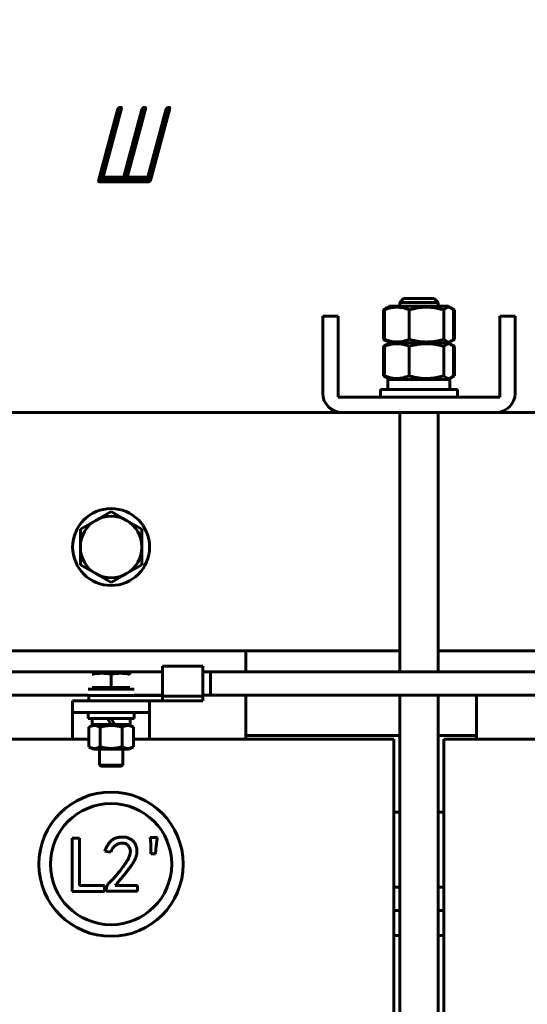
# Model space of a CAD drawing. Header units: millimetres. Extents: x 0 to 297, y 0 to 420.
# Tile 6 of 13: x 163 to 196, y 165 to 229. Entities that reach past the tile are written whole.
import ezdxf

# ---------------------------------------------------------------- set-up
doc = ezdxf.new("R2010")
doc.units = ezdxf.units.MM
doc.linetypes.add('K5LT_BASIC', pattern=[0])
doc.linetypes.add('K5LT_THIN', pattern=[0])
doc.layers.add('Системный слой', color=7, linetype='Continuous')
doc.styles.add('KDIMTEXTSTYLE', font='GOST_AU.SHX', dxfattribs={"width": 0.96, "oblique": 15, "height": 5})
doc.dimstyles.new('KDIMSTYLE (0.25)', dxfattribs={"dimtxt": 5, "dimasz": 1, "dimexe": 2, "dimexo": 0, "dimgap": 1, "dimtad": 1, "dimlfac": 4, "dimtxsty": 'KDIMTEXTSTYLE', "dimsah": 1, "dimcen": 0, "dimdle": 1, "dimadec": 0, "dimazin": 0, "dimtfac": 0.667, "dimtmove": 0, "dimatfit": 3, "dimfxl": 1, "dimtvp": 1, "dimtolj": 1, "dimtzin": 0, "dimarcsym": 0})

# ---------------------------------------------------------------- blocks, each defined once
blk = doc.blocks.new('U3')
at = {"layer": 'Системный слой', "color": 150, "linetype": 'K5LT_BASIC', "lineweight": 60, "true_color": 0x0080ff}
for p, q in [((191.263, 206.249), (191.211, 206.224)), ((191.315, 206.275), (191.263, 206.249)), ((191.366, 206.304), (191.315, 206.275))]:
    blk.add_line(p, q, dxfattribs=at)
blk = doc.blocks.new('U4')
at = {"layer": 'Системный слой', "color": 150, "linetype": 'K5LT_BASIC', "lineweight": 60, "true_color": 0x0080ff}
for p, q in [((186.799, 206.275), (186.747, 206.304)), ((186.85, 206.249), (186.799, 206.275)), ((186.902, 206.224), (186.85, 206.249))]:
    blk.add_line(p, q, dxfattribs=at)
blk = doc.blocks.new('U5')
at = {"layer": 'Системный слой', "color": 150, "linetype": 'K5LT_BASIC', "lineweight": 60, "true_color": 0x0080ff}
for p, q in [((186.747, 208.213), (186.799, 208.242)), ((186.799, 208.242), (186.85, 208.269)), ((186.85, 208.269), (186.902, 208.293))]:
    blk.add_line(p, q, dxfattribs=at)
blk = doc.blocks.new('U6')
at = {"layer": 'Системный слой', "color": 150, "linetype": 'K5LT_BASIC', "lineweight": 60, "true_color": 0x0080ff}
for p, q in [((191.211, 208.293), (191.263, 208.269)), ((191.263, 208.269), (191.315, 208.242)), ((191.315, 208.242), (191.366, 208.213))]:
    blk.add_line(p, q, dxfattribs=at)
blk = doc.blocks.new('U8')
at = {"layer": 'Системный слой', "color": 150, "linetype": 'K5LT_BASIC', "lineweight": 60, "true_color": 0x0080ff}
for p, q in [((158.432, 182.671), (167.613, 182.671)), ((170.5, 182.671), (179.682, 182.671))]:
    blk.add_line(p, q, dxfattribs=at)
blk = doc.blocks.new('U12')
at = {"layer": 'Системный слой', "color": 150, "linetype": 'K5LT_BASIC', "lineweight": 60, "true_color": 0x0080ff}
for p, q in [((188.537, 208.446), (187.15, 208.446)), ((190.963, 208.446), (188.537, 208.446))]:
    blk.add_line(p, q, dxfattribs=at)
blk = doc.blocks.new('U13')
at = {"layer": 'Системный слой', "color": 150, "linetype": 'K5LT_BASIC', "lineweight": 60, "true_color": 0x0080ff}
for p, q in [((190.687, 206.282), (190.666, 206.304)), ((190.842, 206.162), (190.687, 206.282)), ((190.999, 206.126), (190.842, 206.162)), ((191.135, 206.171), (190.999, 206.126)), ((191.189, 206.207), (191.135, 206.171)), ((191.243, 206.252), (191.189, 206.207)), ((191.296, 206.304), (191.243, 206.252))]:
    blk.add_line(p, q, dxfattribs=at)
blk = doc.blocks.new('U14')
at = {"layer": 'Системный слой', "color": 150, "linetype": 'K5LT_BASIC', "lineweight": 60, "true_color": 0x0080ff}
for p, q in [((190.666, 208.213), (190.82, 208.343)), ((190.82, 208.343), (190.977, 208.392)), ((190.977, 208.392), (191.135, 208.346)), ((191.135, 208.346), (191.189, 208.31)), ((191.189, 208.31), (191.243, 208.266)), ((191.243, 208.266), (191.296, 208.213))]:
    blk.add_line(p, q, dxfattribs=at)
blk = doc.blocks.new('U15')
at = {"layer": 'Системный слой', "color": 150, "linetype": 'K5LT_BASIC', "lineweight": 60, "true_color": 0x0080ff}
for p, q in [((177.807, 187.046), (177.807, 188.421)), ((177.807, 182.671), (177.807, 185.546)), ((177.807, 124.421), (177.807, 130.171))]:
    blk.add_line(p, q, dxfattribs=at)
blk = doc.blocks.new('U17')
at = {"layer": 'Системный слой', "color": 150, "linetype": 'K5LT_BASIC', "lineweight": 60, "true_color": 0x0080ff}
for p, q in [((188.537, 210.821), (187.15, 210.821)), ((190.963, 210.821), (188.537, 210.821))]:
    blk.add_line(p, q, dxfattribs=at)
blk = doc.blocks.new('U18')
at = {"layer": 'Системный слой', "color": 150, "linetype": 'K5LT_BASIC', "lineweight": 60, "true_color": 0x0080ff}
for p, q in [((190.687, 208.657), (190.666, 208.679)), ((190.842, 208.537), (190.687, 208.657)), ((190.999, 208.501), (190.842, 208.537)), ((191.135, 208.546), (190.999, 208.501)), ((191.189, 208.582), (191.135, 208.546)), ((191.243, 208.627), (191.189, 208.582)), ((191.296, 208.679), (191.243, 208.627))]:
    blk.add_line(p, q, dxfattribs=at)
blk = doc.blocks.new('U19')
at = {"layer": 'Системный слой', "color": 150, "linetype": 'K5LT_BASIC', "lineweight": 60, "true_color": 0x0080ff}
for p, q in [((190.666, 210.588), (190.82, 210.718)), ((190.82, 210.718), (190.977, 210.767)), ((190.977, 210.767), (191.135, 210.721)), ((191.135, 210.721), (191.189, 210.685)), ((191.189, 210.685), (191.243, 210.641)), ((191.243, 210.641), (191.296, 210.588))]:
    blk.add_line(p, q, dxfattribs=at)
blk = doc.blocks.new('U22')
at = {"layer": 'Системный слой', "color": 150, "linetype": 'K5LT_BASIC', "lineweight": 60, "true_color": 0x0080ff}
for p, q in [((187.432, 169.921), (187.807, 169.921)), ((190.307, 169.921), (190.682, 169.921))]:
    blk.add_line(p, q, dxfattribs=at)
blk = doc.blocks.new('U28')
at = {"layer": 'Системный слой', "color": 150, "linetype": 'K5LT_BASIC', "lineweight": 60, "true_color": 0x0080ff}
for p, q in [((187.807, 211.071), (187.807, 210.821)), ((187.807, 203.921), (187.807, 187.046)), ((187.807, 185.546), (187.807, 112.796))]:
    blk.add_line(p, q, dxfattribs=at)
blk = doc.blocks.new('U29')
at = {"layer": 'Системный слой', "color": 150, "linetype": 'K5LT_BASIC', "lineweight": 60, "true_color": 0x0080ff}
for p, q in [((190.307, 211.071), (190.307, 210.821)), ((190.307, 203.921), (190.307, 187.046)), ((190.307, 185.546), (190.307, 112.796))]:
    blk.add_line(p, q, dxfattribs=at)
blk = doc.blocks.new('U32')
at = {"layer": 'Системный слой', "color": 150, "linetype": 'K5LT_BASIC', "lineweight": 60, "true_color": 0x0080ff}
for p, q in [((169.057, 183.621), (167.822, 183.621)), ((170.292, 183.621), (169.288, 183.621))]:
    blk.add_line(p, q, dxfattribs=at)
blk = doc.blocks.new('U33')
at = {"layer": 'Системный слой', "color": 150, "linetype": 'K5LT_BASIC', "lineweight": 60, "true_color": 0x0080ff}
for p, q in [((147.432, 177.921), (147.807, 177.921)), ((150.307, 177.921), (150.682, 177.921)), ((187.432, 177.921), (187.807, 177.921)), ((190.307, 177.921), (190.682, 177.921))]:
    blk.add_line(p, q, dxfattribs=at)
blk = doc.blocks.new('U34')
at = {"layer": 'Системный слой', "color": 150, "linetype": 'K5LT_BASIC', "lineweight": 60, "true_color": 0x0080ff}
for p, q in [((145.307, 182.921), (147.807, 182.921)), ((150.307, 182.921), (160.307, 182.921)), ((177.807, 182.921), (187.807, 182.921)), ((190.307, 182.921), (192.807, 182.921))]:
    blk.add_line(p, q, dxfattribs=at)
blk = doc.blocks.new('U46')
at = {"layer": 'Системный слой', "color": 150, "linetype": 'K5LT_BASIC', "lineweight": 60, "true_color": 0x0080ff}
for p, q in [((227.579, 185.546), (227.579, 185.409)), ((227.579, 185.409), (227.579, 185.399)), ((227.579, 185.399), (227.579, 185.38)), ((227.579, 185.38), (227.579, 185.34)), ((227.579, 185.34), (227.579, 185.258)), ((227.579, 185.258), (227.579, 185.086)), ((227.579, 185.086), (227.579, 184.714)), ((227.579, 184.714), (227.579, 184.433)), ((227.579, 184.433), (227.579, 184.411)), ((227.579, 184.411), (227.579, 184.367)), ((227.579, 184.367), (227.579, 184.277)), ((227.579, 184.277), (227.579, 184.095)), ((227.579, 184.095), (227.579, 183.722)), ((227.579, 183.722), (227.579, 183.489)), ((227.579, 183.489), (227.579, 183.371)), ((227.579, 183.371), (227.579, 183.313)), ((227.579, 183.313), (227.579, 183.283)), ((227.579, 183.283), (227.579, 183.257)), ((227.579, 183.257), (227.579, 183.205)), ((227.579, 183.205), (227.579, 183.102)), ((227.579, 183.102), (227.579, 182.895)), ((227.579, 182.895), (227.579, 182.482)), ((227.579, 182.482), (227.579, 181.655)), ((227.579, 181.655), (227.579, 180.001)), ((227.579, 180.001), (227.579, 176.693)), ((227.579, 176.693), (227.579, 176.286)), ((227.579, 176.286), (227.579, 176.111)), ((227.579, 176.111), (227.579, 176.022)), ((227.579, 176.022), (227.579, 175.977)), ((227.579, 175.977), (227.579, 175.955)), ((227.579, 175.955), (227.579, 175.943)), ((227.579, 175.943), (227.579, 175.927)), ((227.579, 175.927), (227.579, 175.903)), ((227.579, 175.903), (227.579, 175.867)), ((227.579, 175.867), (227.579, 175.814)), ((227.579, 175.814), (227.579, 175.734)), ((227.579, 175.734), (227.579, 175.617)), ((227.579, 175.617), (227.579, 175.447)), ((227.579, 175.447), (227.579, 175.286)), ((227.524, 174.786), (227.463, 174.579)), ((227.566, 175.03), (227.524, 174.786)), ((227.576, 175.162), (227.566, 175.03)), ((227.579, 175.232), (227.576, 175.162)), ((227.579, 175.286), (227.579, 175.268)), ((227.579, 175.268), (227.579, 175.232)), ((227.463, 174.579), (227.432, 174.493)), ((187.807, 173.046), (187.432, 173.046)), ((190.682, 173.046), (190.307, 173.046))]:
    blk.add_line(p, q, dxfattribs=at)
blk = doc.blocks.new('U48')
at = {"layer": 'Системный слой', "color": 150, "linetype": 'K5LT_BASIC', "lineweight": 60, "true_color": 0x0080ff}
for p, q in [((212.394, 187.046), (175.019, 187.046)), ((228.329, 187.046), (215.019, 187.046))]:
    blk.add_line(p, q, dxfattribs=at)
blk = doc.blocks.new('U50')
at = {"layer": 'Системный слой', "color": 150, "linetype": 'K5LT_BASIC', "lineweight": 60, "true_color": 0x0080ff}
for p, q in [((175.019, 185.546), (207.557, 185.546)), ((210.557, 185.546), (212.394, 185.546)), ((215.019, 185.546), (228.329, 185.546))]:
    blk.add_line(p, q, dxfattribs=at)
blk = doc.blocks.new('U51')
at = {"layer": 'Системный слой', "color": 150, "linetype": 'K5LT_BASIC', "lineweight": 60, "true_color": 0x0080ff}
for p, q in [((229.079, 186.296), (229.079, 186.296)), ((229.079, 186.294), (229.079, 186.063)), ((229.079, 186.063), (229.079, 186.054)), ((229.079, 186.054), (229.079, 186.036)), ((229.079, 186.036), (229.079, 185.999)), ((229.079, 185.999), (229.079, 185.916)), ((229.079, 185.916), (229.079, 185.722)), ((229.079, 185.722), (229.079, 185.409)), ((229.079, 185.409), (229.079, 185.392)), ((229.079, 185.392), (229.079, 185.358)), ((229.079, 185.358), (229.079, 185.288)), ((229.079, 185.288), (229.079, 185.142)), ((229.079, 185.142), (229.079, 184.828)), ((229.079, 184.828), (229.079, 184.433)), ((229.079, 184.433), (229.079, 184.411)), ((229.079, 184.411), (229.079, 184.367)), ((229.079, 184.367), (229.079, 184.277)), ((229.079, 184.277), (229.079, 184.095)), ((229.079, 184.095), (229.079, 183.722)), ((229.079, 183.722), (229.079, 183.489)), ((229.079, 183.489), (229.079, 183.371)), ((229.079, 183.371), (229.079, 183.313)), ((229.079, 183.313), (229.079, 183.283)), ((229.079, 183.283), (229.079, 183.257)), ((229.079, 183.257), (229.079, 183.205)), ((229.079, 183.205), (229.079, 183.102)), ((229.079, 183.102), (229.079, 182.895)), ((229.079, 182.895), (229.079, 182.482)), ((229.079, 182.482), (229.079, 181.655)), ((229.079, 181.655), (229.079, 180.001)), ((229.079, 180.001), (229.079, 176.693)), ((229.079, 176.693), (229.079, 176.286)), ((229.079, 176.286), (229.079, 176.118)), ((229.079, 176.118), (229.079, 176.035)), ((229.079, 176.035), (229.079, 175.994)), ((229.079, 175.994), (229.079, 175.973)), ((229.079, 175.973), (229.079, 175.962)), ((229.079, 175.962), (229.079, 175.948)), ((229.079, 175.948), (229.079, 175.926)), ((229.079, 175.926), (229.079, 175.893)), ((229.079, 175.893), (229.079, 175.843)), ((229.079, 175.843), (229.079, 175.768)), ((229.079, 175.768), (229.079, 175.654)), ((229.079, 175.654), (229.079, 175.476)), ((229.079, 175.476), (229.079, 175.283)), ((229.055, 174.893), (228.98, 174.455)), ((229.074, 175.105), (229.055, 174.893)), ((229.078, 175.208), (229.074, 175.105)), ((229.079, 175.258), (229.078, 175.208)), ((229.079, 175.283), (229.079, 175.258)), ((228.98, 174.455), (228.871, 174.066)), ((228.703, 173.658), (228.592, 173.448)), ((228.753, 173.766), (228.703, 173.658)), ((228.777, 173.82), (228.753, 173.766)), ((228.788, 173.847), (228.777, 173.82)), ((228.871, 174.066), (228.788, 173.847)), ((228.333, 173.052), (227.976, 172.639)), ((228.592, 173.448), (228.333, 173.052)), ((227.732, 172.417), (227.45, 172.204)), ((227.864, 172.533), (227.732, 172.417)), ((227.929, 172.593), (227.864, 172.533)), ((227.96, 172.624), (227.929, 172.593)), ((227.976, 172.639), (227.96, 172.624)), ((227.45, 172.204), (227.432, 172.191)), ((187.807, 171.546), (187.432, 171.546)), ((190.682, 171.546), (190.307, 171.546))]:
    blk.add_line(p, q, dxfattribs=at)
blk = doc.blocks.new('U57')
at = {"layer": 'Системный слой', "color": 150, "linetype": 'K5LT_BASIC', "lineweight": 60, "true_color": 0x0080ff}
for p, q in [((184.057, 203.921), (154.057, 203.921)), ((224.557, 203.921), (194.057, 203.921))]:
    blk.add_line(p, q, dxfattribs=at)
blk = doc.blocks.new('U58')
at = {"layer": 'Системный слой', "color": 150, "linetype": 'K5LT_BASIC', "lineweight": 60, "true_color": 0x0080ff}
for p, q in [((150.307, 188.421), (187.807, 188.421)), ((190.307, 188.421), (224.557, 188.421))]:
    blk.add_line(p, q, dxfattribs=at)
blk = doc.blocks.new('U59')
at = {"layer": 'Системный слой', "color": 150, "linetype": 'K5LT_BASIC', "lineweight": 60, "true_color": 0x0080ff}
for p, q in [((147.807, 171.546), (147.432, 171.546)), ((150.682, 171.546), (150.307, 171.546)), ((187.807, 171.546), (187.432, 171.546)), ((190.682, 171.546), (190.307, 171.546))]:
    blk.add_line(p, q, dxfattribs=at)
blk = doc.blocks.new('U60')
at = {"layer": 'Системный слой', "color": 150, "linetype": 'K5LT_BASIC', "lineweight": 60, "true_color": 0x0080ff}
for p, q in [((187.807, 173.046), (187.432, 173.046)), ((190.682, 173.046), (190.307, 173.046))]:
    blk.add_line(p, q, dxfattribs=at)
blk = doc.blocks.new('U61')
at = {"layer": 'Системный слой', "color": 150, "linetype": 'K5LT_BASIC', "lineweight": 60, "true_color": 0x0080ff}
for p, q in [((135.519, 185.546), (167.557, 185.546)), ((170.557, 185.546), (172.394, 185.546)), ((175.019, 185.546), (207.557, 185.546))]:
    blk.add_line(p, q, dxfattribs=at)
blk = doc.blocks.new('U62')
at = {"layer": 'Системный слой', "color": 150, "linetype": 'K5LT_BASIC', "lineweight": 60, "true_color": 0x0080ff}
for p, q in [((135.519, 187.046), (172.394, 187.046)), ((175.019, 187.046), (212.394, 187.046))]:
    blk.add_line(p, q, dxfattribs=at)
blk = doc.blocks.new('U78')
at = {"layer": 'Системный слой', "color": 150, "linetype": 'K5LT_BASIC', "lineweight": 60, "true_color": 0x0080ff}
for p, q in [((191.263, 208.624), (191.211, 208.599)), ((191.315, 208.65), (191.263, 208.624)), ((191.366, 208.679), (191.315, 208.65))]:
    blk.add_line(p, q, dxfattribs=at)
blk = doc.blocks.new('U79')
at = {"layer": 'Системный слой', "color": 150, "linetype": 'K5LT_BASIC', "lineweight": 60, "true_color": 0x0080ff}
for p, q in [((186.799, 208.65), (186.747, 208.679)), ((186.85, 208.624), (186.799, 208.65)), ((186.902, 208.599), (186.85, 208.624))]:
    blk.add_line(p, q, dxfattribs=at)
blk = doc.blocks.new('U80')
at = {"layer": 'Системный слой', "color": 150, "linetype": 'K5LT_BASIC', "lineweight": 60, "true_color": 0x0080ff}
for p, q in [((186.799, 210.617), (186.85, 210.644)), ((186.85, 210.644), (186.902, 210.668)), ((186.747, 210.588), (186.799, 210.617))]:
    blk.add_line(p, q, dxfattribs=at)
blk = doc.blocks.new('U81')
at = {"layer": 'Системный слой', "color": 150, "linetype": 'K5LT_BASIC', "lineweight": 60, "true_color": 0x0080ff}
for p, q in [((191.211, 210.668), (191.263, 210.644)), ((191.263, 210.644), (191.315, 210.617)), ((191.315, 210.617), (191.366, 210.588))]:
    blk.add_line(p, q, dxfattribs=at)
blk = doc.blocks.new('KDIMARROW_01')
at = {"layer": 'Системный слой'}
blk.add_hatch(color=0, dxfattribs=at).paths.add_polyline_path([(0, 0), (-5, 0.658), (-4.5, 0), (-5, -0.658)])
at = {"layer": 'Системный слой', "color": 0, "linetype": 'K5LT_THIN', "lineweight": 18}
for p, q in [((-4.5, 0), (-5, 0.658)), ((-5, 0.658), (0, 0)), ((0, 0), (-5, -0.658)), ((-5, -0.658), (-4.5, 0)), ((0, 0), (-1, 0))]:
    blk.add_line(p, q, dxfattribs=at)

msp = doc.modelspace()

# ---------------------------------------------------------------- linework, layer by layer
at = {"layer": 'Системный слой', "color": 150, "linetype": 'K5LT_BASIC', "lineweight": 60, "true_color": 0x0080ff}
for p, q in [((188.0566, 211.3211), (187.8066, 211.0711)), ((188.0566, 211.3211), (190.0566, 211.3211)), ((190.0566, 211.3211), (190.3066, 211.0711)), ((186.9778, 210.7214), (186.7472, 210.5883)), ((187.1503, 210.8211), (186.9778, 210.7215)), ((190.3066, 211.0711), (187.8066, 211.0711)), ((190.9628, 210.8211), (191.1354, 210.7215)), ((191.1354, 210.7214), (191.366, 210.5883)), ((182.8066, 210.1711), (183.8066, 210.1711)), ((182.8066, 208.9211), (182.8066, 210.1711)), ((183.8066, 210.1711), (183.8066, 208.9211)), ((186.7472, 208.6789), (186.7472, 210.5883)), ((186.8175, 208.6789), (186.8175, 210.5883)), ((188.4267, 208.6789), (188.4267, 210.5883)), ((190.6658, 208.6789), (190.6658, 210.5883)), ((191.2957, 208.6789), (191.2957, 210.5883)), ((191.366, 208.6789), (191.366, 210.5883)), ((194.3066, 208.9211), (194.3066, 210.1711)), ((194.3066, 210.1711), (195.3066, 210.1711)), ((195.3066, 210.1711), (195.3066, 208.9211)), ((182.8066, 205.1711), (182.8066, 208.9211)), ((183.8066, 208.9211), (183.8066, 204.9211)), ((194.3066, 204.9211), (194.3066, 208.9211)), ((195.3066, 208.9211), (195.3066, 205.1711)), ((186.9778, 208.5457), (186.7472, 208.6789)), ((186.9778, 208.3464), (186.7472, 208.2133)), ((186.7472, 206.3039), (186.7472, 208.2133)), ((186.8175, 206.3039), (186.8175, 208.2133)), ((187.1503, 208.4461), (186.9778, 208.5457)), ((187.1503, 208.4461), (186.9778, 208.3465)), ((190.9628, 208.4461), (187.1503, 208.4461)), ((188.4267, 206.3039), (188.4267, 208.2133)), ((190.6658, 206.3039), (190.6658, 208.2133)), ((190.9628, 208.4461), (191.1354, 208.5457)), ((190.9628, 208.4461), (191.1354, 208.3465)), ((191.1354, 208.5457), (191.366, 208.6789)), ((191.1354, 208.3464), (191.366, 208.2133)), ((191.2957, 206.3039), (191.2957, 208.2133)), ((191.366, 206.3039), (191.366, 208.2133)), ((186.9778, 206.1707), (186.7472, 206.3039)), ((187.1503, 206.0711), (186.9778, 206.1707)), ((190.9628, 206.0711), (191.1354, 206.1707)), ((191.1354, 206.1707), (191.366, 206.3039)), ((187.0441, 206.0711), (187.0441, 205.4211)), ((191.0691, 206.0711), (187.0441, 206.0711)), ((191.0691, 206.0711), (191.0691, 205.4211)), ((183.8066, 204.9211), (194.3066, 204.9211)), ((186.5566, 205.4211), (186.5566, 204.9211)), ((191.5566, 205.4211), (186.5566, 205.4211)), ((191.5566, 205.4211), (191.5566, 204.9211)), ((194.0566, 203.9211), (184.0566, 203.9211)), ((169.0566, 197.4805), (168.0566, 196.9031)), ((170.0566, 196.9031), (169.0566, 197.4805)), ((168.0566, 196.9031), (167.0566, 196.3258)), ((171.0566, 196.3258), (170.0566, 196.9031)), ((167.0566, 196.3258), (167.0566, 195.1711)), ((171.0566, 195.1711), (171.0566, 196.3258)), ((167.0566, 195.1711), (167.0566, 194.0164)), ((171.0566, 194.0164), (171.0566, 195.1711)), ((167.0566, 194.0164), (168.0566, 193.439)), ((170.0566, 193.439), (171.0566, 194.0164)), ((168.0566, 193.439), (169.0566, 192.8617)), ((169.0566, 192.8617), (170.0566, 193.439)), ((167.8341, 186.9586), (168.4453, 186.9586)), ((168.4453, 186.9586), (169.6678, 186.9586)), ((169.6678, 186.9586), (170.2791, 186.9586)), ((170.2791, 186.8898), (170.2791, 186.9586)), ((172.3937, 185.4806), (172.3937, 187.4211)), ((172.3937, 187.4211), (175.0187, 187.4211)), ((175.0187, 185.4806), (175.0187, 187.4211)), ((175.0187, 187.0461), (175.5187, 187.0461)), ((175.5187, 187.0461), (175.5187, 185.5461)), ((169.0566, 186.0461), (169.0566, 186.8898)), ((167.5566, 185.9211), (170.5566, 185.9211)), ((168.2936, 186.0461), (167.8341, 186.0461)), ((169.0566, 186.0461), (168.5971, 186.0461)), ((169.5161, 186.0461), (169.0566, 186.0461)), ((170.2791, 186.0461), (169.8196, 186.0461)), ((166.5566, 184.4211), (166.5566, 185.1711)), ((166.5566, 185.1711), (171.5566, 185.1711)), ((167.5566, 185.5211), (167.5566, 185.5461)), ((167.5566, 185.5211), (169.7309, 185.5211)), ((167.6038, 185.5211), (167.6038, 185.1711)), ((169.7309, 185.5211), (172.3937, 185.5211)), ((170.5566, 185.5211), (170.5566, 185.5461)), ((171.5566, 184.4211), (171.5566, 185.1711)), ((171.5566, 185.1711), (172.3937, 185.1711)), ((172.3937, 185.4806), (175.0187, 185.4806)), ((172.3937, 185.4806), (172.3937, 185.1711)), ((172.3937, 185.1711), (175.0187, 185.1711)), ((175.0187, 185.5461), (175.5187, 185.5461)), ((175.0187, 185.4806), (175.0187, 185.1711)), ((192.8066, 185.5461), (192.8066, 182.6711)), ((166.5566, 182.6711), (166.5566, 184.4211)), ((166.5566, 184.4211), (171.5566, 184.4211)), ((167.5566, 184.4211), (167.5566, 184.0211)), ((170.5566, 184.4211), (170.5566, 184.0211)), ((171.5566, 182.6711), (171.5566, 184.4211)), ((170.5566, 184.0211), (167.5566, 184.0211)), ((167.8216, 184.0211), (167.8216, 183.6211)), ((169.0566, 183.6211), (168.8257, 184.0211)), ((169.0566, 184.0211), (169.2875, 183.6211)), ((170.2916, 184.0211), (170.2916, 183.6211)), ((167.9003, 183.6211), (167.6132, 183.4553)), ((167.6132, 182.1869), (167.6132, 183.4553)), ((168.3349, 182.1869), (168.3349, 183.4553)), ((169.2875, 183.6211), (169.0566, 183.6211)), ((169.7783, 182.1869), (169.7783, 183.4553)), ((170.2128, 183.6211), (170.5, 183.4553)), ((170.5, 182.1869), (170.5, 183.4553)), ((179.6816, 182.6711), (187.4316, 182.6711)), ((187.4316, 182.6711), (187.4316, 130.1711)), ((190.6816, 130.1711), (190.6816, 182.6711)), ((190.6816, 182.6711), (198.4316, 182.6711)), ((167.9003, 182.0211), (167.6132, 182.1869)), ((170.2128, 182.0211), (167.9003, 182.0211)), ((168.3066, 180.9961), (168.3066, 182.0211)), ((169.8066, 180.9961), (169.8066, 182.0211)), ((170.2128, 182.0211), (170.5, 182.1869)), ((168.3816, 180.9211), (168.3066, 180.9961)), ((168.3066, 180.9961), (169.8066, 180.9961)), ((169.7316, 180.9211), (168.3816, 180.9211)), ((169.7316, 180.9211), (169.8066, 180.9961)), ((166.5246, 176.2456), (166.9909, 176.2456)), ((166.5246, 172.7784), (166.5246, 176.2456)), ((166.9909, 176.2456), (166.9909, 173.1636)), ((171.5855, 176.2862), (172.0721, 176.2862)), ((171.626, 175.8806), (171.5855, 176.2862)), ((171.6463, 175.2318), (171.626, 175.8806)), ((171.991, 175.759), (171.9505, 175.2318)), ((169.0347, 175.3332), (168.6495, 175.394)), ((171.9505, 175.2318), (171.6463, 175.2318)), ((166.9909, 173.1636), (168.6333, 173.1636)), ((168.6333, 173.1636), (168.6333, 172.7784)), ((168.7306, 172.7987), (168.7306, 172.8798)), ((169.3186, 173.1636), (170.7785, 173.1636)), ((170.7785, 173.1636), (170.7785, 172.7987)), ((168.6333, 172.7784), (166.5246, 172.7784)), ((170.7785, 172.7987), (168.7306, 172.7987))]:
    msp.add_line(p, q, dxfattribs=at)
for centre, radius in [((169.0566, 195.1711), 2.5), ((169.0541, 174.5518), 4.6875), ((169.0541, 174.5518), 3.9375)]:
    msp.add_circle(centre, radius, dxfattribs=at)
for centre, radius, start, end in [((184.0566, 205.1711), 1.25, 180, 270), ((194.0566, 205.1711), 1.25, 270, 0), ((169.0566, 195.1711), 2, 120, 180), ((169.0566, 195.1711), 2, 60, 120), ((169.0566, 195.1711), 2, 0, 60), ((169.0566, 195.1711), 2, 180, 240), ((169.0566, 195.1711), 2, 300, 0), ((169.0566, 195.1711), 2, 240, 300)]:
    msp.add_arc(centre, radius, start, end, dxfattribs=at)
for points, knots in [([(186.8175, 210.5883), (186.9488, 210.6428), (187.0812, 210.6876), (187.3486, 210.7498), (187.4837, 210.7668), (187.6889, 210.767), (187.7577, 210.7629), (187.8936, 210.7466), (187.9611, 210.7345), (188.1625, 210.6878), (188.2951, 210.6428), (188.4267, 210.5883)], [0.0000002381, 0.0000002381, 0.0000002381, 0.0000002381, 0.0023326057, 0.0023326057, 0.0046649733, 0.0046649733, 0.0058311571, 0.0058311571, 0.006997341, 0.006997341, 0.0093297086, 0.0093297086, 0.0093297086, 0.0093297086]), ([(186.9778, 210.7214), (186.9764, 210.7207), (186.9751, 210.7199), (186.9212, 210.688), (186.8687, 210.6426), (186.8175, 210.5883)], [0.0103561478, 0.0103561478, 0.0103561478, 0.0103561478, 0.0104145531, 0.0104145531, 0.0127455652, 0.0127455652, 0.0127455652, 0.0127455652]), ([(188.4267, 210.5883), (188.5551, 210.6266), (188.73, 210.672), (188.9534, 210.7151), (189.0944, 210.737), (189.2396, 210.7537), (189.3907, 210.7645), (189.5425, 210.7682), (189.6945, 210.7647), (189.8422, 210.7547), (189.9877, 210.7384), (190.1746, 210.7099), (190.4013, 210.6625), (190.5786, 210.6143), (190.6658, 210.5883)], [0, 0, 0, 0, 2.647855, 3.5668999, 4.5072805, 5.4765592, 6.4676551, 7.5141628, 8.4876086, 9.4762793, 10.4385898, 11.3725017, 13.1981603, 15, 15, 15, 15]), ([(188.4267, 208.6789), (188.3343, 208.6406), (188.2087, 208.5952), (188.0481, 208.5521), (187.9468, 208.5302), (187.8424, 208.5135), (187.7338, 208.5027), (187.6248, 208.499), (187.5155, 208.5025), (187.4093, 208.5125), (187.3048, 208.5288), (187.1705, 208.5573), (187.0075, 208.6047), (186.8801, 208.6529), (186.8175, 208.6789)], [0, 0, 0, 0, 2.647855, 3.5668999, 4.5072805, 5.4765592, 6.4676551, 7.5141628, 8.4876086, 9.4762793, 10.4385898, 11.3725017, 13.1981603, 15, 15, 15, 15]), ([(186.8175, 208.6789), (186.8476, 208.647), (186.9007, 208.5968), (186.9545, 208.5592), (186.9778, 208.5457)], [0, 0, 0, 0, 2.8548632, 5, 5, 5, 5]), ([(186.8175, 208.2133), (186.9488, 208.2678), (187.0812, 208.3126), (187.3486, 208.3748), (187.4837, 208.3918), (187.6889, 208.392), (187.7577, 208.3879), (187.8936, 208.3716), (187.9611, 208.3595), (188.1625, 208.3128), (188.2951, 208.2678), (188.4267, 208.2133)], [0.0000002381, 0.0000002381, 0.0000002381, 0.0000002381, 0.0023326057, 0.0023326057, 0.0046649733, 0.0046649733, 0.0058311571, 0.0058311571, 0.006997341, 0.006997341, 0.0093297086, 0.0093297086, 0.0093297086, 0.0093297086]), ([(186.9778, 208.3464), (186.9764, 208.3457), (186.9751, 208.3449), (186.9212, 208.313), (186.8687, 208.2676), (186.8175, 208.2133)], [0.0103561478, 0.0103561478, 0.0103561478, 0.0103561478, 0.0104145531, 0.0104145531, 0.0127455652, 0.0127455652, 0.0127455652, 0.0127455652]), ([(190.6658, 208.6789), (190.5373, 208.6406), (190.3625, 208.5952), (190.139, 208.5521), (189.9981, 208.5302), (189.8528, 208.5135), (189.7017, 208.5027), (189.55, 208.499), (189.398, 208.5025), (189.2502, 208.5125), (189.1047, 208.5288), (188.9179, 208.5573), (188.6911, 208.6047), (188.5138, 208.6529), (188.4267, 208.6789)], [0, 0, 0, 0, 2.647855, 3.5668999, 4.5072805, 5.4765592, 6.4676551, 7.5141628, 8.4876086, 9.4762793, 10.4385898, 11.3725017, 13.1981603, 15, 15, 15, 15]), ([(188.4267, 208.2133), (188.5551, 208.2516), (188.73, 208.297), (188.9534, 208.3401), (189.0944, 208.362), (189.2396, 208.3787), (189.3907, 208.3895), (189.5425, 208.3932), (189.6945, 208.3897), (189.8422, 208.3797), (189.9877, 208.3634), (190.1746, 208.3349), (190.4013, 208.2875), (190.5786, 208.2393), (190.6658, 208.2133)], [0, 0, 0, 0, 2.647855, 3.5668999, 4.5072805, 5.4765592, 6.4676551, 7.5141628, 8.4876086, 9.4762793, 10.4385898, 11.3725017, 13.1981603, 15, 15, 15, 15]), ([(188.4267, 206.3039), (188.3343, 206.2656), (188.2087, 206.2202), (188.0481, 206.1771), (187.9468, 206.1552), (187.8424, 206.1385), (187.7338, 206.1277), (187.6248, 206.124), (187.5155, 206.1275), (187.4093, 206.1375), (187.3048, 206.1538), (187.1705, 206.1823), (187.0075, 206.2297), (186.8801, 206.2779), (186.8175, 206.3039)], [0, 0, 0, 0, 2.647855, 3.5668999, 4.5072805, 5.4765592, 6.4676551, 7.5141628, 8.4876086, 9.4762793, 10.4385898, 11.3725017, 13.1981603, 15, 15, 15, 15]), ([(186.8175, 206.3039), (186.8476, 206.272), (186.9007, 206.2218), (186.9545, 206.1842), (186.9778, 206.1707)], [0, 0, 0, 0, 2.8548632, 5, 5, 5, 5]), ([(190.6658, 206.3039), (190.5373, 206.2656), (190.3625, 206.2202), (190.139, 206.1771), (189.9981, 206.1552), (189.8528, 206.1385), (189.7017, 206.1277), (189.55, 206.124), (189.398, 206.1275), (189.2502, 206.1375), (189.1047, 206.1538), (188.9179, 206.1823), (188.6911, 206.2297), (188.5138, 206.2779), (188.4267, 206.3039)], [0, 0, 0, 0, 2.647855, 3.5668999, 4.5072805, 5.4765592, 6.4676551, 7.5141628, 8.4876086, 9.4762793, 10.4385898, 11.3725017, 13.1981603, 15, 15, 15, 15]), ([(168.5971, 186.0461), (168.5465, 186.0378), (168.4453, 186.0294), (168.3442, 186.0378), (168.2936, 186.0461)], [0, 0, 0, 0, 2.5000056, 5, 5, 5, 5]), ([(169.8196, 186.0461), (169.769, 186.0378), (169.6678, 186.0294), (169.5667, 186.0378), (169.5161, 186.0461)], [0, 0, 0, 0, 2.5000056, 5, 5, 5, 5]), ([(167.6132, 183.4553), (167.6593, 183.482), (167.736, 183.5199), (167.8325, 183.5503), (167.8954, 183.562), (167.9408, 183.5664), (167.98, 183.5674), (168.0193, 183.5655), (168.0664, 183.5599), (168.124, 183.5477), (168.2166, 183.5176), (168.2877, 183.4826), (168.3349, 183.4553)], [0, 0, 0, 0, 2.545669, 4.2031335, 5.2291613, 5.9210753, 6.6150961, 7.3101069, 8.001031, 9.1183295, 10.3926858, 13, 13, 13, 13]), ([(168.3349, 183.4553), (168.3456, 183.4584), (168.3672, 183.4645), (168.3998, 183.4735), (168.4327, 183.4821), (168.4765, 183.4932), (168.5315, 183.5061), (168.5881, 183.5181), (168.6348, 183.5271), (168.6718, 183.5336), (168.7089, 183.5397), (168.7817, 183.5504), (168.8577, 183.5586), (168.9362, 183.5638), (168.9816, 183.5658), (169.0271, 183.5669), (169.0706, 183.5671), (169.1124, 183.5664), (169.1525, 183.565), (169.1926, 183.5628), (169.2326, 183.56), (169.2724, 183.5564), (169.3124, 183.5521), (169.3523, 183.5472), (169.3919, 183.5416), (169.4312, 183.5354), (169.4705, 183.5285), (169.5097, 183.5211), (169.555, 183.5119), (169.6065, 183.5004), (169.664, 183.4864), (169.7214, 183.4714), (169.7594, 183.4608), (169.7783, 183.4553)], [0.0051170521, 0.0051170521, 0.0051170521, 0.0051170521, 0.0052514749, 0.0053858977, 0.0055203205, 0.0056547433, 0.0059235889, 0.0061924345, 0.0063420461, 0.0064916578, 0.0066412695, 0.0067908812, 0.0073740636, 0.0075557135, 0.0077373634, 0.0079190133, 0.0081006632, 0.0082597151, 0.008418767, 0.0085778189, 0.0087368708, 0.0088959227, 0.0090549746, 0.0092140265, 0.0093730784, 0.0095321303, 0.0096911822, 0.0098502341, 0.010009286, 0.010246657, 0.010484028, 0.010721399, 0.0109587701, 0.0109587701, 0.0109587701, 0.0109587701]), ([(169.7783, 183.4553), (169.8244, 183.482), (169.9011, 183.5199), (169.9975, 183.5503), (170.0605, 183.562), (170.1058, 183.5664), (170.1451, 183.5674), (170.1844, 183.5655), (170.2315, 183.5599), (170.2891, 183.5477), (170.3817, 183.5176), (170.4527, 183.4826), (170.5, 183.4553)], [0, 0, 0, 0, 2.545669, 4.2031335, 5.2291613, 5.9210753, 6.6150961, 7.3101069, 8.001031, 9.1183295, 10.3926858, 13, 13, 13, 13]), ([(168.3349, 182.1869), (168.2888, 182.1602), (168.2121, 182.1223), (168.1156, 182.0919), (168.0527, 182.0802), (168.0074, 182.0758), (167.9681, 182.0748), (167.9288, 182.0766), (167.8817, 182.0823), (167.8241, 182.0944), (167.7315, 182.1246), (167.6605, 182.1596), (167.6132, 182.1869)], [0, 0, 0, 0, 2.545669, 4.2031335, 5.2291613, 5.9210753, 6.6150961, 7.3101069, 8.001031, 9.1183295, 10.3926858, 13, 13, 13, 13]), ([(169.7783, 182.1869), (169.7676, 182.1838), (169.7461, 182.1777), (169.7135, 182.1688), (169.6807, 182.1601), (169.648, 182.1518), (169.6152, 182.1439), (169.5713, 182.1338), (169.5259, 182.1242), (169.479, 182.1152), (169.4417, 182.1086), (169.4042, 182.1025), (169.3549, 182.0953), (169.2933, 182.0876), (169.2364, 182.0825), (169.197, 182.0797), (169.1672, 182.0779), (169.1297, 182.0763), (169.0848, 182.0752), (169.0417, 182.0751), (169.0003, 182.0758), (168.9604, 182.0772), (168.9206, 182.0794), (168.8809, 182.0822), (168.8413, 182.0857), (168.7884, 182.0914), (168.7357, 182.0984), (168.6831, 182.1066), (168.6436, 182.1135), (168.6042, 182.1209), (168.5586, 182.1302), (168.507, 182.1417), (168.4588, 182.1534), (168.4205, 182.1632), (168.3919, 182.1709), (168.3632, 182.1788), (168.3443, 182.1841), (168.3349, 182.1869)], [0.0021519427, 0.0021519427, 0.0021519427, 0.0021519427, 0.0022868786, 0.0024218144, 0.0025567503, 0.0026916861, 0.002826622, 0.0029615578, 0.0032314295, 0.003382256, 0.0035330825, 0.0036839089, 0.0038347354, 0.0041276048, 0.0044204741, 0.0045094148, 0.0045983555, 0.0047762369, 0.0049541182, 0.0051319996, 0.005290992, 0.0054499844, 0.0056089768, 0.0057679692, 0.0059269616, 0.006085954, 0.0064039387, 0.0065629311, 0.0067219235, 0.0068809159, 0.0070399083, 0.0072748, 0.0075096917, 0.0076271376, 0.0077445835, 0.0078620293, 0.0079794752, 0.0079794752, 0.0079794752, 0.0079794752]), ([(170.5, 182.1869), (170.4538, 182.1602), (170.3772, 182.1223), (170.2807, 182.0919), (170.2178, 182.0802), (170.1724, 182.0758), (170.1331, 182.0748), (170.0939, 182.0766), (170.0467, 182.0823), (169.9891, 182.0944), (169.8966, 182.1246), (169.8255, 182.1596), (169.7783, 182.1869)], [0, 0, 0, 0, 2.545669, 4.2031335, 5.2291613, 5.9210753, 6.6150961, 7.3101069, 8.001031, 9.1183295, 10.3926858, 13, 13, 13, 13]), ([(168.6495, 175.394), (168.6631, 175.4317), (168.6896, 175.5051), (168.7351, 175.6096), (168.7822, 175.7068), (168.8321, 175.7962), (168.8858, 175.8771), (168.9421, 175.9503), (169.0013, 176.0157), (169.0635, 176.0733), (169.1285, 176.1241), (169.1969, 176.1682), (169.2676, 176.2067), (169.3411, 176.2393), (169.4175, 176.2657), (169.497, 176.2848), (169.579, 176.2997), (169.635, 176.3042), (169.6633, 176.3064)], [0, 0, 0, 0, 0.082418, 0.1603497, 0.2342482, 0.3045452, 0.3706461, 0.4337613, 0.4942528, 0.5518037, 0.6079209, 0.6637471, 0.7187966, 0.7734135, 0.8289231, 0.8846043, 0.9415582, 1, 1, 1, 1]), ([(169.6633, 176.3064), (169.6963, 176.3091), (169.7605, 176.3142), (169.8547, 176.3152), (169.9435, 176.3091), (170.0286, 176.2974), (170.1117, 176.2768), (170.195, 176.2464), (170.2793, 176.2052), (170.3644, 176.1548), (170.4479, 176.093), (170.5234, 176.0153), (170.5901, 175.9233), (170.6496, 175.8192), (170.6977, 175.7021), (170.7266, 175.5717), (170.7372, 175.4302), (170.7314, 175.3054), (170.7172, 175.1998), (170.6973, 175.1154), (170.6687, 175.0276), (170.6349, 174.9349), (170.5901, 174.8396), (170.5397, 174.7397), (170.4794, 174.6369), (170.4247, 174.548), (170.3751, 174.4741), (170.3336, 174.4137), (170.2882, 174.3493), (170.2373, 174.2818), (170.1835, 174.2098), (170.1257, 174.1337), (170.0633, 174.0544), (169.997, 173.9707), (169.9266, 173.883), (169.8517, 173.7916), (169.7724, 173.6969), (169.6898, 173.5975), (169.6031, 173.4943), (169.512, 173.3873), (169.4164, 173.2771), (169.3516, 173.202), (169.3186, 173.1636)], [0, 0, 0, 0, 0.0231066, 0.0449378, 0.0655931, 0.085179, 0.1047905, 0.1252321, 0.146947, 0.1701294, 0.1941955, 0.2191421, 0.2453748, 0.2732971, 0.3026794, 0.3333104, 0.3660738, 0.4013869, 0.4202566, 0.4403369, 0.4617676, 0.484702, 0.5090853, 0.5351729, 0.5627921, 0.5922081, 0.6079503, 0.6249052, 0.6433192, 0.6629144, 0.6838717, 0.7060522, 0.7295644, 0.7543029, 0.7805141, 0.8080636, 0.8367079, 0.8667163, 0.8982007, 0.9307825, 0.9647093, 1, 1, 1, 1]), ([(172.0721, 176.2862), (172.0537, 176.1986), (172.0172, 176.0243), (171.9997, 175.8471), (171.991, 175.759)], [0, 0, 0, 0, 0.5027795, 1, 1, 1, 1]), ([(168.7306, 172.8798), (168.7331, 172.9049), (168.7379, 172.9548), (168.7551, 173.0282), (168.7791, 173.0999), (168.8108, 173.1699), (168.85, 173.2381), (168.8981, 173.3031), (168.9518, 173.3678), (169.0161, 173.4289), (169.0854, 173.494), (169.1572, 173.5684), (169.2349, 173.6497), (169.3155, 173.7413), (169.4023, 173.8399), (169.4919, 173.9484), (169.5866, 174.0648), (169.6837, 174.1868), (169.7788, 174.3094), (169.8664, 174.4282), (169.9461, 174.5391), (170.0173, 174.6425), (170.0779, 174.7396), (170.1306, 174.829), (170.1755, 174.9104), (170.2203, 175.0076), (170.2627, 175.1197), (170.2959, 175.247), (170.3109, 175.3649), (170.305, 175.4732), (170.2817, 175.572), (170.241, 175.6617), (170.184, 175.7425), (170.111, 175.8115), (170.0278, 175.8682), (169.9352, 175.9064), (169.8362, 175.9256), (169.7326, 175.9239), (169.6281, 175.9053), (169.5241, 175.873), (169.4238, 175.8231), (169.3255, 175.7607), (169.2344, 175.6804), (169.1544, 175.5815), (169.0863, 175.4645), (169.0524, 175.378), (169.0347, 175.3332)], [0, 0, 0, 0, 0.0155287, 0.0308642, 0.04632, 0.0620533, 0.0780793, 0.0946407, 0.1118158, 0.1298049, 0.1492158, 0.1703673, 0.1934894, 0.2184957, 0.245488, 0.2743887, 0.3051868, 0.3378863, 0.3704218, 0.4007344, 0.4288022, 0.4545463, 0.4780315, 0.4993181, 0.5184278, 0.535259, 0.5652147, 0.5921015, 0.6161602, 0.6380887, 0.6585443, 0.6783481, 0.6983685, 0.7190874, 0.7398698, 0.7600558, 0.7803153, 0.8015928, 0.8234931, 0.8454849, 0.8684476, 0.8923113, 0.9169977, 0.9428597, 0.9703611, 1, 1, 1, 1])]:
    msp.add_open_spline(points, degree=3, knots=knots, dxfattribs=at)
for points in [[(167.8341, 186.8898), (168.0378, 186.9326), (168.2416, 186.9586), (168.4453, 186.9586)], [(168.4453, 186.9586), (168.6491, 186.9586), (168.8528, 186.9326), (169.0566, 186.8898)], [(169.0566, 186.8898), (169.2603, 186.9326), (169.4641, 186.9586), (169.6678, 186.9586)], [(169.6678, 186.9586), (169.8716, 186.9586), (170.0753, 186.9326), (170.2791, 186.8898)]]:
    msp.add_open_spline(points, degree=3, dxfattribs=at)

# ---------------------------------------------------------------- block references
at = {"layer": 'Системный слой'}
for name in ['U80', 'U17', 'U28', 'U29', 'U19', 'U81', 'U79', 'U5', 'U12', 'U18', 'U14', 'U78', 'U6', 'U4', 'U13', 'U3', 'U57', 'U58', 'U15', 'U62', 'U48', 'U51', 'U61', 'U60', 'U50', 'U46', 'U32', 'U34', 'U8', 'U33', 'U59', 'U22']:
    msp.add_blockref(name, (0, 0), dxfattribs=at)

# ---------------------------------------------------------------- dimensions: what is measured, and where the dimension line sits
at = {"layer": 'Системный слой', "color": 7}
msp.add_linear_dim(base=(110.6816, 221.3211), p1=(229.0794, 178.2961), p2=(110.6816, 182.6711), location=(169.8805, 221.3211), text='\\H5.0;\\W0.965;\\Q15;\\H5.0;\\W0.965;\\Q15;\\Q15;Ш', dimstyle='KDIMSTYLE (0.25)', override={"dimexo": 0, "dimblk1": 'KDIMARROW_01', "dimblk2": 'KDIMARROW_01', "dimse1": 0, "dimse2": 0, "dimclrt": 7, "dimtolj": 1}, dxfattribs=at).render()

doc.saveas('drawing.dxf')
